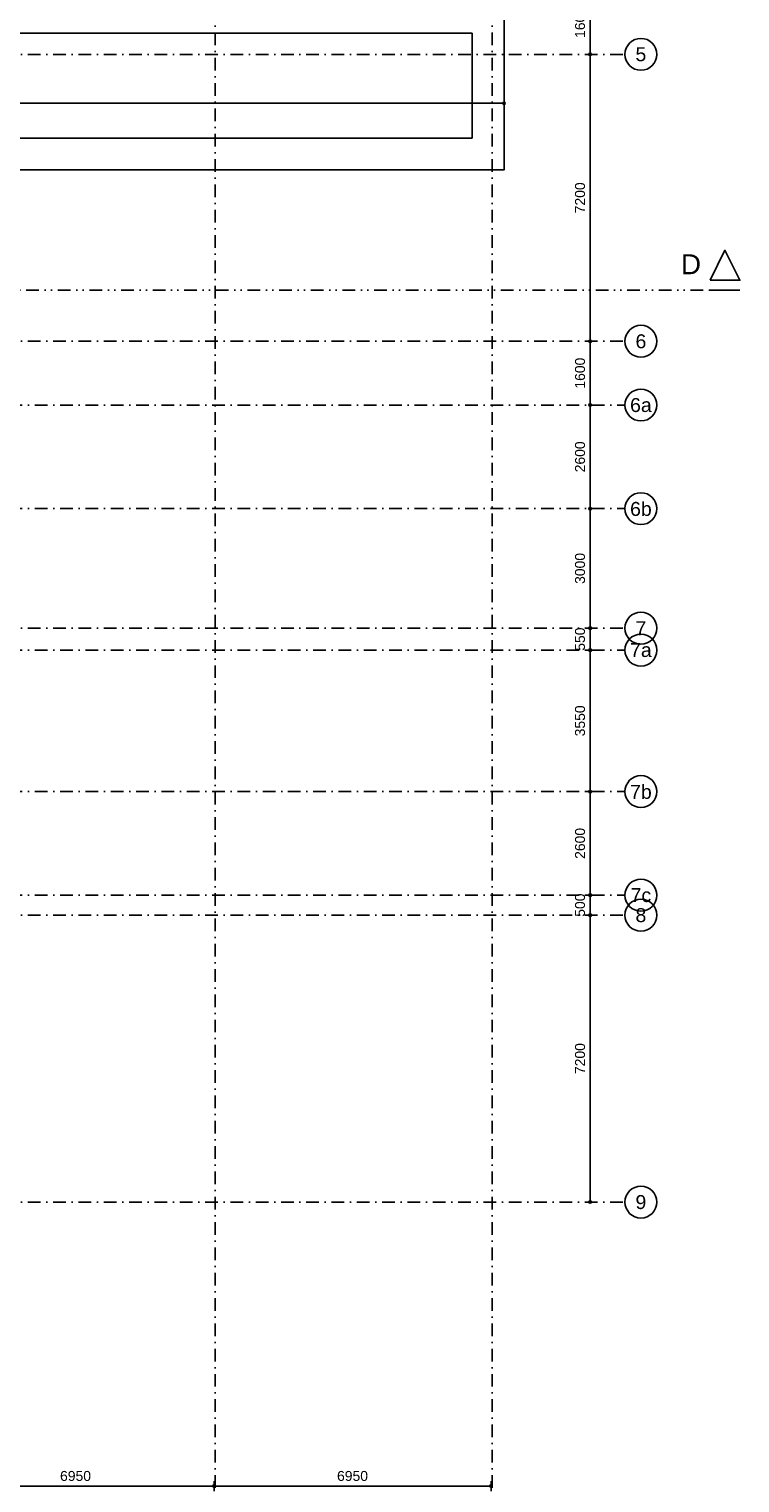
# Model space of a CAD drawing. Header units: millimetres. Extents: x 1137596 to 6076935, y -417599 to 265181.
# Tile 12 of 47: x 1209034 to 1226870, y -356519 to -320038. Entities that reach past the tile are written whole.
import ezdxf
from ezdxf.enums import TextEntityAlignment as Align

# ---------------------------------------------------------------- set-up
doc = ezdxf.new("R2010")
doc.units = ezdxf.units.MM
doc.header["$LTSCALE"] = 50
doc.header["$PDMODE"] = 3
doc.header["$PDSIZE"] = 1
doc.linetypes.add('DASHDOT2', pattern=[12.7, 6.35, -3.175, 0, -3.175])
doc.linetypes.add('DIVIDE2', pattern=[15.875, 6.35, -3.175, 0, -3.175, 0, -3.175])
doc.layers.get('0').update_dxf_attribs({"linetype": 'CONTINUOUS'})
doc.layers.get('DEFPOINTS').update_dxf_attribs({"linetype": 'CONTINUOUS'})
for name, color, linetype in [('AL24----_TRAPPEN', 1, 'CONTINUOUS'), ('Alg-Dik-Az', 4, 'CONTINUOUS'), ('bib', 7, 'CONTINUOUS'), ('bib @ 100', 7, 'CONTINUOUS'), ('DIM25', 1, 'CONTINUOUS'), ('Stramien-Alg-Az', 9, 'DASHDOT2'), ('Stramien-Alg-Drs', 8, 'CONTINUOUS'), ('Stramien-Alg-Txt', 2, 'CONTINUOUS')]:
    doc.layers.add(name, color=color, linetype=linetype)
doc.styles.add('BOS3', font='arial.ttf')
doc.dimstyles.new('BOS3', dxfattribs={"dimtxt": 2.5, "dimasz": 1.25, "dimexe": 1.25, "dimexo": 0, "dimgap": 1.25, "dimtad": 1, "dimdec": 3, "dimdsep": 46, "dimtxsty": 'BOS3', "dimblk": 'SMALL', "dimblk1": 'SMALL', "dimblk2": 'SMALL', "dimsah": 1, "dimcen": 2.5, "dimclrd": 1, "dimclre": 1, "dimclrt": 2, "dimadec": 4, "dimazin": 2, "dimtfac": 0.4, "dimtdec": 0, "dimtix": 1, "dimtmove": 2, "dimatfit": 3, "dimfxl": 1.25, "dimfxlon": 1, "dimtvp": 1, "dimtolj": 1, "dimarcsym": 0})

# ---------------------------------------------------------------- blocks, each defined once
blk = doc.blocks.new('*U247')
at = {"layer": 'Stramien-Alg-Drs'}
blk.add_circle((-4, 0), 4, dxfattribs=at)
at = {"layer": 'Stramien-Alg-Txt', "style": 'BOS3'}
blk.add_attdef('TEKST', text='', height=3.5, dxfattribs=at).set_placement((-4, 0), align=Align.MIDDLE)
blk = doc.blocks.new('_Small')
at = {"color": 0, "linetype": 'ByBlock', "lineweight": -2}
blk.add_circle((0, 0), 0.25, dxfattribs=at)
blk = doc.blocks.new('*D186')
at = {"layer": 'DEFPOINTS', "color": 0, "transparency": 16777216}
for p in [(759144, -627668), (766094, -627576), (766094, -627843)]:
    blk.add_point(p, dxfattribs=at)
at = {"layer": 'DIM25', "color": 1, "lineweight": -2, "transparency": 16777216}
for p, q in [((759144, -627793), (759144, -627968)), ((759144, -627843), (766094, -627843)), ((766094, -627718), (766094, -627968))]:
    blk.add_line(p, q, dxfattribs=at)
at = {"layer": 'DIM25', "color": 1, "lineweight": -2, "transparency": 16777216, "xscale": 125, "yscale": 125, "zscale": 125, "rotation": 180}
blk.add_blockref('_Small', (759144, -627843), dxfattribs=at)
at = {"layer": 'DIM25', "color": 1, "lineweight": -2, "transparency": 16777216, "xscale": 125, "yscale": 125, "zscale": 125}
blk.add_blockref('_Small', (766094, -627843), dxfattribs=at)
at = {"layer": 'DIM25', "color": 2, "transparency": 16777216, "insert": (762619, -627591), "char_height": 250, "attachment_point": 5, "style": 'BOS3'}
blk.add_mtext('\\A1;6950', dxfattribs=at)
blk = doc.blocks.new('*D197')
at = {"layer": 'DEFPOINTS', "color": 0, "transparency": 16777216}
for p in [(766094, -627576), (773044, -627576), (773044, -627843)]:
    blk.add_point(p, dxfattribs=at)
at = {"layer": 'DIM25', "color": 1, "lineweight": -2, "transparency": 16777216}
for p, q in [((766094, -627718), (766094, -627968)), ((766094, -627843), (773044, -627843)), ((773044, -627718), (773044, -627968))]:
    blk.add_line(p, q, dxfattribs=at)
at = {"layer": 'DIM25', "color": 1, "lineweight": -2, "transparency": 16777216, "xscale": 125, "yscale": 125, "zscale": 125, "rotation": 180}
blk.add_blockref('_Small', (766094, -627843), dxfattribs=at)
at = {"layer": 'DIM25', "color": 1, "lineweight": -2, "transparency": 16777216, "xscale": 125, "yscale": 125, "zscale": 125}
blk.add_blockref('_Small', (773044, -627843), dxfattribs=at)
at = {"layer": 'DIM25', "color": 2, "transparency": 16777216, "insert": (769569, -627591), "char_height": 250, "attachment_point": 5, "style": 'BOS3'}
blk.add_mtext('\\A1;6950', dxfattribs=at)
blk = doc.blocks.new('*D198')
at = {"layer": 'DEFPOINTS', "color": 0, "transparency": 16777216}
for p in [(775531, -610417), (775756, -610417), (775942, -613017)]:
    blk.add_point(p, dxfattribs=at)
at = {"layer": 'DIM25', "color": 1, "lineweight": -2, "transparency": 16777216}
for p, q in [((775631, -610417), (775406, -610417)), ((775531, -613017), (775531, -610417)), ((775656, -613017), (775406, -613017))]:
    blk.add_line(p, q, dxfattribs=at)
at = {"layer": 'DIM25', "color": 1, "lineweight": -2, "transparency": 16777216, "xscale": 125, "yscale": 125, "zscale": 125}
for p, rotation in [((775531, -610417), 90), ((775531, -613017), 270)]:
    blk.add_blockref('_Small', p, dxfattribs=dict(at, rotation=rotation))
at = {"layer": 'DIM25', "color": 2, "transparency": 16777216, "insert": (775278, -611717), "char_height": 250, "attachment_point": 5, "rotation": 90, "style": 'BOS3'}
blk.add_mtext('\\A1;2600', dxfattribs=at)
blk = doc.blocks.new('*D199')
at = {"layer": 'DEFPOINTS', "color": 0, "transparency": 16777216}
for p in [(775531, -606867), (775657, -606867), (775756, -610417)]:
    blk.add_point(p, dxfattribs=at)
at = {"layer": 'DIM25', "color": 1, "lineweight": -2, "transparency": 16777216}
for p, q in [((775532, -606867), (775406, -606867)), ((775531, -610417), (775531, -606867)), ((775631, -610417), (775406, -610417))]:
    blk.add_line(p, q, dxfattribs=at)
at = {"layer": 'DIM25', "color": 1, "lineweight": -2, "transparency": 16777216, "xscale": 125, "yscale": 125, "zscale": 125}
for p, rotation in [((775531, -606867), 90), ((775531, -610417), 270)]:
    blk.add_blockref('_Small', p, dxfattribs=dict(at, rotation=rotation))
at = {"layer": 'DIM25', "color": 2, "transparency": 16777216, "insert": (775278, -608642), "char_height": 250, "attachment_point": 5, "rotation": 90, "style": 'BOS3'}
blk.add_mtext('\\A1;3550', dxfattribs=at)
blk = doc.blocks.new('*D200')
at = {"layer": 'DEFPOINTS', "color": 0, "transparency": 16777216}
for p in [(775458, -603317), (775531, -603317), (775766, -606317)]:
    blk.add_point(p, dxfattribs=at)
at = {"layer": 'DIM25', "color": 1, "lineweight": -2, "transparency": 16777216}
for p, q in [((775531, -603317), (775656, -603317)), ((775531, -606317), (775531, -603317)), ((775641, -606317), (775406, -606317))]:
    blk.add_line(p, q, dxfattribs=at)
at = {"layer": 'DIM25', "color": 1, "lineweight": -2, "transparency": 16777216, "xscale": 125, "yscale": 125, "zscale": 125}
for p, rotation in [((775531, -603317), 90), ((775531, -606317), 270)]:
    blk.add_blockref('_Small', p, dxfattribs=dict(at, rotation=rotation))
at = {"layer": 'DIM25', "color": 2, "transparency": 16777216, "insert": (775278, -604817), "char_height": 250, "attachment_point": 5, "rotation": 90, "style": 'BOS3'}
blk.add_mtext('\\A1;3000', dxfattribs=at)
blk = doc.blocks.new('*D201')
at = {"layer": 'DEFPOINTS', "color": 0, "transparency": 16777216}
for p in [(775531, -613017), (775942, -613017), (775787, -613517)]:
    blk.add_point(p, dxfattribs=at)
at = {"layer": 'DIM25', "color": 1, "lineweight": -2, "transparency": 16777216}
for p, q in [((775656, -613017), (775406, -613017)), ((775531, -613017), (775531, -612892)), ((775531, -613517), (775531, -613017)), ((775656, -613517), (775406, -613517)), ((775531, -613517), (775531, -613642))]:
    blk.add_line(p, q, dxfattribs=at)
at = {"layer": 'DIM25', "color": 1, "lineweight": -2, "transparency": 16777216, "xscale": 125, "yscale": 125, "zscale": 125}
for p, rotation in [((775531, -613017), 270), ((775531, -613517), 90)]:
    blk.add_blockref('_Small', p, dxfattribs=dict(at, rotation=rotation))
at = {"layer": 'DIM25', "color": 2, "transparency": 16777216, "insert": (775278, -613267), "char_height": 250, "attachment_point": 5, "rotation": 90, "style": 'BOS3'}
blk.add_mtext('\\A1;500', dxfattribs=at)
blk = doc.blocks.new('*D207')
at = {"layer": 'DEFPOINTS', "color": 0, "transparency": 16777216}
for p in [(775531, -606317), (775766, -606317), (775657, -606867)]:
    blk.add_point(p, dxfattribs=at)
at = {"layer": 'DIM25', "color": 1, "lineweight": -2, "transparency": 16777216}
for p, q in [((775641, -606317), (775406, -606317)), ((775531, -606317), (775531, -606192)), ((775531, -606867), (775531, -606317)), ((775532, -606867), (775406, -606867)), ((775531, -606867), (775531, -606992))]:
    blk.add_line(p, q, dxfattribs=at)
at = {"layer": 'DIM25', "color": 1, "lineweight": -2, "transparency": 16777216, "xscale": 125, "yscale": 125, "zscale": 125}
for p, rotation in [((775531, -606317), 270), ((775531, -606867), 90)]:
    blk.add_blockref('_Small', p, dxfattribs=dict(at, rotation=rotation))
at = {"layer": 'DIM25', "color": 2, "transparency": 16777216, "insert": (775278, -606592), "char_height": 250, "attachment_point": 5, "rotation": 90, "style": 'BOS3'}
blk.add_mtext('\\A1;550', dxfattribs=at)
blk = doc.blocks.new('*D208')
at = {"layer": 'DEFPOINTS', "color": 0, "transparency": 16777216}
for p in [(775478, -600717), (775531, -600717), (775458, -603317)]:
    blk.add_point(p, dxfattribs=at)
at = {"layer": 'DIM25', "color": 1, "lineweight": -2, "transparency": 16777216}
for p, q in [((775531, -600717), (775656, -600717)), ((775531, -603317), (775531, -600717)), ((775531, -603317), (775656, -603317))]:
    blk.add_line(p, q, dxfattribs=at)
at = {"layer": 'DIM25', "color": 1, "lineweight": -2, "transparency": 16777216, "xscale": 125, "yscale": 125, "zscale": 125}
for p, rotation in [((775531, -600717), 90), ((775531, -603317), 270)]:
    blk.add_blockref('_Small', p, dxfattribs=dict(at, rotation=rotation))
at = {"layer": 'DIM25', "color": 2, "transparency": 16777216, "insert": (775278, -602017), "char_height": 250, "attachment_point": 5, "rotation": 90, "style": 'BOS3'}
blk.add_mtext('\\A1;2600', dxfattribs=at)
blk = doc.blocks.new('*D209')
at = {"layer": 'DEFPOINTS', "color": 0, "transparency": 16777216}
for p in [(775531, -613517), (775787, -613517), (775964, -620717)]:
    blk.add_point(p, dxfattribs=at)
at = {"layer": 'DIM25', "color": 1, "lineweight": -2, "transparency": 16777216}
for p, q in [((775656, -613517), (775406, -613517)), ((775531, -620717), (775531, -613517)), ((775656, -620717), (775406, -620717))]:
    blk.add_line(p, q, dxfattribs=at)
at = {"layer": 'DIM25', "color": 1, "lineweight": -2, "transparency": 16777216, "xscale": 125, "yscale": 125, "zscale": 125}
for p, rotation in [((775531, -613517), 90), ((775531, -620717), 270)]:
    blk.add_blockref('_Small', p, dxfattribs=dict(at, rotation=rotation))
at = {"layer": 'DIM25', "color": 2, "transparency": 16777216, "insert": (775278, -617117), "char_height": 250, "attachment_point": 5, "rotation": 90, "style": 'BOS3'}
blk.add_mtext('\\A1;7200', dxfattribs=at)
blk = doc.blocks.new('*D210')
at = {"layer": 'DEFPOINTS', "color": 0, "transparency": 16777216}
for p in [(775458, -599117), (775531, -599117), (775478, -600717)]:
    blk.add_point(p, dxfattribs=at)
at = {"layer": 'DIM25', "color": 1, "lineweight": -2, "transparency": 16777216}
for p, q in [((775531, -599117), (775656, -599117)), ((775531, -600717), (775531, -599117)), ((775531, -600717), (775656, -600717))]:
    blk.add_line(p, q, dxfattribs=at)
at = {"layer": 'DIM25', "color": 1, "lineweight": -2, "transparency": 16777216, "xscale": 125, "yscale": 125, "zscale": 125}
for p, rotation in [((775531, -599117), 90), ((775531, -600717), 270)]:
    blk.add_blockref('_Small', p, dxfattribs=dict(at, rotation=rotation))
at = {"layer": 'DIM25', "color": 2, "transparency": 16777216, "insert": (775278, -599917), "char_height": 250, "attachment_point": 5, "rotation": 90, "style": 'BOS3'}
blk.add_mtext('\\A1;1600', dxfattribs=at)
blk = doc.blocks.new('*D211')
at = {"layer": 'DEFPOINTS', "color": 0, "transparency": 16777216}
for p in [(775531, -591917), (775584, -591917), (775458, -599117)]:
    blk.add_point(p, dxfattribs=at)
at = {"layer": 'DIM25', "color": 1, "lineweight": -2, "transparency": 16777216}
for p, q in [((775531, -591917), (775406, -591917)), ((775531, -599117), (775531, -591917)), ((775531, -599117), (775656, -599117))]:
    blk.add_line(p, q, dxfattribs=at)
at = {"layer": 'DIM25', "color": 1, "lineweight": -2, "transparency": 16777216, "xscale": 125, "yscale": 125, "zscale": 125}
for p, rotation in [((775531, -591917), 90), ((775531, -599117), 270)]:
    blk.add_blockref('_Small', p, dxfattribs=dict(at, rotation=rotation))
at = {"layer": 'DIM25', "color": 2, "transparency": 16777216, "insert": (775278, -595517), "char_height": 250, "attachment_point": 5, "rotation": 90, "style": 'BOS3'}
blk.add_mtext('\\A1;7200', dxfattribs=at)
blk = doc.blocks.new('*D213')
at = {"layer": 'DEFPOINTS', "color": 0, "transparency": 16777216}
for p in [(775531, -590317), (775810, -590317), (775584, -591917)]:
    blk.add_point(p, dxfattribs=at)
at = {"layer": 'DIM25', "color": 1, "lineweight": -2, "transparency": 16777216}
for p, q in [((775656, -590317), (775406, -590317)), ((775531, -591917), (775531, -590317)), ((775531, -591917), (775406, -591917))]:
    blk.add_line(p, q, dxfattribs=at)
at = {"layer": 'DIM25', "color": 1, "lineweight": -2, "transparency": 16777216, "xscale": 125, "yscale": 125, "zscale": 125}
for p, rotation in [((775531, -590317), 90), ((775531, -591917), 270)]:
    blk.add_blockref('_Small', p, dxfattribs=dict(at, rotation=rotation))
at = {"layer": 'DIM25', "color": 2, "transparency": 16777216, "insert": (775278, -591117), "char_height": 250, "attachment_point": 5, "rotation": 90, "style": 'BOS3'}
blk.add_mtext('\\A1;1600', dxfattribs=at)
blk = doc.blocks.new('doorsneden')
at = {"layer": 'Alg-Dik-Az', "linetype": 'DIVIDE2'}
blk.add_line((-3627, -34717), (69066, -34717), dxfattribs=at)
at = {"layer": 'Alg-Dik-Az'}
blk.add_line((68316, -34717), (69066, -34717), dxfattribs=at)
blk.add_lwpolyline([(68316, -34467), (68691, -33717), (69066, -34467)], close=True, dxfattribs=at)
at = {"layer": 'Alg-Dik-Az', "style": 'BOS3'}
blk.add_text('D', height=500, dxfattribs=at).set_placement((67586, -34317))
blk = doc.blocks.new('*D149')
at = {"layer": 'DEFPOINTS', "color": 0, "transparency": 16777216}
for p in [(1220952, -321764), (1192172, -321986), (1220952, -321898)]:
    blk.add_point(p, dxfattribs=at)
at = {"layer": 'DIM25', "color": 1, "lineweight": -2, "transparency": 16777216}
for p, q in [((1192172, -321898), (1192172, -321773)), ((1192172, -321898), (1220952, -321898)), ((1220952, -321889), (1220952, -322023))]:
    blk.add_line(p, q, dxfattribs=at)
at = {"layer": 'DIM25', "color": 1, "lineweight": -2, "transparency": 16777216, "xscale": 125, "yscale": 125, "zscale": 125, "rotation": 180}
blk.add_blockref('_Small', (1192172, -321898), dxfattribs=at)
at = {"layer": 'DIM25', "color": 1, "lineweight": -2, "transparency": 16777216, "xscale": 125, "yscale": 125, "zscale": 125}
blk.add_blockref('_Small', (1220952, -321898), dxfattribs=at)
at = {"layer": 'DIM25', "color": 2, "transparency": 16777216, "insert": (1206562, -321645), "char_height": 250, "attachment_point": 5, "style": 'BOS3'}
blk.add_mtext('\\A1;28780', dxfattribs=at)
blk = doc.blocks.new('stramienen')
at = {"layer": 'Stramien-Alg-Az'}
for points in [[(766120.6695, -557711.0234), (766120.6695, -629125.5137)], [(773070.6697, -557711.0234), (773070.6697, -629125.5137)], [(703629.6064, -591917.1412), (776404.4348, -591917.1412)], [(703629.6064, -599117.1403), (776404.4348, -599117.1403)], [(730479.0455, -600717.1188), (776404.4348, -600717.1188)], [(730479.0455, -603317.1185), (776404.4348, -603317.1185)], [(703629.6064, -606317.1403), (776404.4348, -606317.1403)], [(730479.0455, -606867.1185), (776404.4348, -606867.1185)], [(730479.0455, -610417.1186), (776404.4348, -610417.1186)], [(730479.0455, -613017.1193), (776404.4348, -613017.1193)], [(703629.6064, -613517.1403), (776404.4348, -613517.1403)], [(703629.6064, -620717.1403), (776404.4348, -620717.1403)]]:
    blk.add_lwpolyline(points, dxfattribs=at)
at = {"layer": 'bib @ 100', "xscale": 100, "yscale": 100, "zscale": 100}
for p, values in [((777204.4348, -591917.1412), {'TEKST': '5'}), ((777204.4348, -599117.1403), {'TEKST': '6'}), ((777204.4348, -600717.1188), {'TEKST': '6a'}), ((777204.4348, -603317.1185), {'TEKST': '6b'}), ((777204.4348, -606317.1403), {'TEKST': '7'}), ((777204.4348, -606867.1185), {'TEKST': '7a'}), ((777204.4348, -610417.1186), {'TEKST': '7b'}), ((777204.4348, -613017.1193), {'TEKST': '7c'}), ((777204.4348, -613517.1403), {'TEKST': '8'}), ((777204.4348, -620717.1403), {'TEKST': '9'})]:
    blk.add_blockref('*U247', p, dxfattribs=at).add_auto_attribs(values)
at = {"layer": 'DIM25'}
for base, p1, p2, picture, middle in [((775531.006, -590317.141), (775584.408, -591917.1412), (775809.6933, -590317.141), '*D213', (775278.3628, -591117.1411)), ((775531.006, -591917.1402), (775458.3164, -599117.1403), (775584.408, -591917.1402), '*D211', (775278.3628, -595517.1403)), ((775531.00601, -599117.11927), (775478.1289, -600717.11878), (775458.31638, -599117.11927), '*D210', (775278.36277, -599917.11903)), ((775531.006, -600717.1188), (775458.3164, -603317.1185), (775478.1289, -600717.1188), '*D208', (775278.3628, -602017.1187)), ((775531.006, -603317.1405), (775765.5416, -606317.1403), (775458.3164, -603317.1405), '*D200', (775278.2775, -604817.1404)), ((775531.006, -606317.1183), (775657.36, -606867.1185), (775765.5416, -606317.1183), '*D207', (775278.3628, -606592.1184)), ((775531.006, -606867.1185), (775755.7666, -610417.1186), (775657.36, -606867.1185), '*D199', (775278.2775, -608642.1186)), ((775531.006, -610417.1196), (775941.9517, -613017.1193), (775755.7666, -610417.1196), '*D198', (775278.3628, -611717.1194)), ((775531.006, -613017.1403), (775787.1254, -613517.1403), (775941.9517, -613017.1403), '*D201', (775278.3628, -613267.1403)), ((775531.006, -613517.1403), (775964.454, -620717.1403), (775787.1254, -613517.1403), '*D209', (775278.3628, -617117.1403))]:
    dim = blk.add_linear_dim(base=base, p1=p1, p2=p2, angle=90, dimstyle='BOS3', override={"dimscale": 0, "dimtxt": 2.5, "dimasz": 1.25, "dimexe": 1.25, "dimexo": 1.25, "dimgap": 1.25, "dimclrt": 2, "dimfxl": 1.25, "dimfxlon": 1}, dxfattribs=at)
    dim.commit()
    dim.dimension.update_dxf_attribs({"geometry": picture, "text_midpoint": middle})
for base, p1, p2, picture, middle in [((766093.9118, -627843.232), (759143.9116, -627667.7655), (766093.9118, -627576.3249), '*D186', (762618.9117, -627590.5887)), ((773043.9471, -627843.232), (766093.9468, -627576.3249), (773043.9471, -627576.1948), '*D197', (769568.947, -627590.5887))]:
    dim = blk.add_linear_dim(base=base, p1=p1, p2=p2, dimstyle='BOS3', override={"dimscale": 0, "dimtxt": 2.5, "dimasz": 1.25, "dimexe": 1.25, "dimexo": 1.25, "dimgap": 1.25, "dimclrt": 2, "dimfxl": 1.25, "dimfxlon": 1}, dxfattribs=at)
    dim.commit()
    dim.dimension.update_dxf_attribs({"geometry": picture, "text_midpoint": middle})

msp = doc.modelspace()

# ---------------------------------------------------------------- linework, layer by layer
at = {"layer": 'AL24----_TRAPPEN'}
msp.add_lwpolyline([(1192081.6867, -321391.3795), (1192081.6867, -319341.577), (1220950.9973, -319341.577), (1220950.9973, -323572.5764), (1192081.6867, -323572.5764), (1192081.6867, -323327.5677)], dxfattribs=at)
msp.add_lwpolyline([(1220150.9973, -322772.5764), (1192881.6867, -322772.5764), (1192881.6867, -320141.577), (1220150.9973, -320141.577)], close=True, dxfattribs=at)

# ---------------------------------------------------------------- block references
msp.add_blockref('stramienen', (447580.4278, 271245.5598))
at = {"layer": 'bib'}
msp.add_blockref('doorsneden', (1157803.7793, -291871.5804), dxfattribs=at)

# ---------------------------------------------------------------- dimensions: what is measured, and where the dimension line sits
at = {"layer": 'DIM25'}
dim = msp.add_linear_dim(base=(1220951.6863, -321898.0314), p1=(1192171.6867, -321985.7576), p2=(1220951.6863, -321763.7807), dimstyle='BOS3', override={"dimscale": 0, "dimtxt": 2.5, "dimasz": 1.25, "dimexe": 1.25, "dimexo": 1.25, "dimgap": 1.25, "dimclrt": 2, "dimfxl": 1.25, "dimfxlon": 1}, dxfattribs=at)
dim.commit()
dim.dimension.update_dxf_attribs({"geometry": '*D149', "text_midpoint": (1206561.6865, -321645.3881)})

doc.saveas('drawing.dxf')
